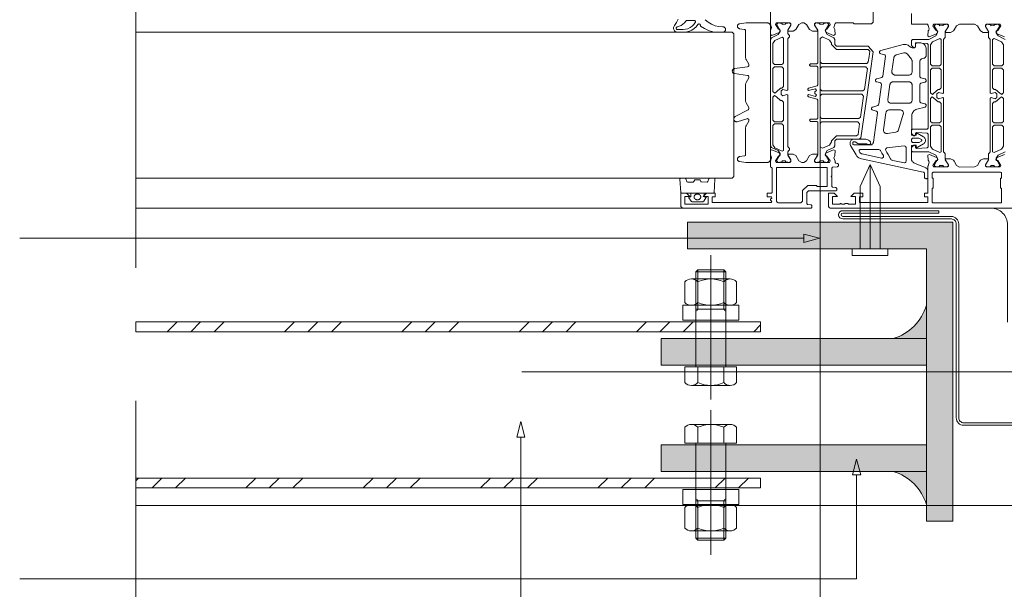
# Paper-space layout 'AD-03 DETAL MONTAŻU OKNA' of a CAD drawing. Header units: millimetres. Extents: x 0 to 420, y 0 to 297.
# Tile 37 of 40: x 339 to 369, y 215 to 232. Entities that reach past the tile are written whole.
import ezdxf
from ezdxf.xclip import XClip

# ---------------------------------------------------------------- set-up
doc = ezdxf.new("R2010")
doc.units = ezdxf.units.MM
doc.header["$MEASUREMENT"] = 0
doc.header["$XCLIPFRAME"] = 0
doc.linetypes.add('DASHED', pattern=[2000, 1000, -1000])
doc.linetypes.add('przerywama detal', pattern=[120, 80, -40])
for name, color, linetype, lineweight, true_color in [('0_Nr_pióra__10', 7, 'Continuous', 13, 0x4b4b4b), ('A_balustrada_Nr_pióra__10', 7, 'Continuous', 13, 0x4b4b4b), ('A_linie_Nr_pióra__10', 7, 'Continuous', 13, 0x4b4b4b), ('A_opisy_Nr_pióra__170', 7, 'Continuous', 5, 0x1c1c1c), ('A_opisy_Nr_pióra__7', 7, 'Continuous', 18, 0x171717), ('A_sciany_Nr_pióra__7', 7, 'Continuous', 18, 0x171717), ('A_stolarka_Nr_pióra__10', 7, 'Continuous', 13, 0x4b4b4b), ('A_stolarka_Nr_pióra__9', 7, 'Continuous', 13, 0xadadad)]:
    doc.layers.add(name, color=color, linetype=linetype, lineweight=lineweight, true_color=true_color)
doc.layers.add('A_balustrada', color=7, linetype='Continuous')
doc.layers.add('A_podrys', color=7, linetype='Continuous')
doc.layers.add('A_sciany_Nr_pióra__1', color=7, linetype='Continuous', lineweight=20)
doc.layers.add('A_stolarka_Nr_pióra__3', color=252, linetype='Continuous', lineweight=13)
doc.linetypes.add('IZOLACJA-0_5', pattern='A,0,[1,AD-03 DETAL MONTAŻU OKNA1.Shx,S=2.380952,R=0,X=0,Y=3.53016e-16],-300,0', length=300)
pattern_1 = [(45, (-23022.0506, -12905.2135), (-1.76776695, 1.76776695), []), (45, (-23022.4042, -12904.86), (-1.76776695, 1.76776695), []), (45, (-23022.7577, -12904.5064), (-1.76776695, 1.76776695), [])]

# ---------------------------------------------------------------- blocks, each defined once
blk = doc.blocks.new('Rysunek_2_2', base_point=(-23022.051, -12905.214))
at = {"linetype": 'Continuous', "lineweight": 0, "true_color": 0x252525}
for points in [[(365.54, 222.8), (366.54, 222.8), (366.54, 223.8, -0.250492)], [(365.54, 218.8, -0.250492), (366.54, 217.8), (366.54, 218.8)]]:
    blk.add_hatch(color=250, dxfattribs=at).paths.add_polyline_path(points)
at = {"layer": 'A_balustrada', "linetype": 'Continuous', "lineweight": 0, "true_color": 0x121212}
for points in [[(367.34, 226.3), (359.34, 226.3), (359.34, 225.5), (366.54, 225.5), (366.54, 217.3), (367.34, 217.3)], [(366.54, 222), (366.54, 222.8), (358.54, 222.8), (358.54, 222)], [(358.54, 218.8), (366.54, 218.8), (366.54, 219.6), (358.54, 219.6)]]:
    blk.add_hatch(color=250, dxfattribs=at).paths.add_polyline_path(points)
at = {"layer": 'A_balustrada', "linetype": 'Continuous', "lineweight": 0, "true_color": 0x4b4b4b}
h = blk.add_hatch(dxfattribs=at)
h.set_pattern_fill('aluminum_0002', color=251, style=0, pattern_type=2)
h.set_pattern_definition(pattern_1)
h.paths.add_polyline_path([(361.54, 223.3), (342.708, 223.3), (342.708, 223), (361.54, 223)])
h = blk.add_hatch(dxfattribs=at)
h.set_pattern_fill('aluminum_0002', color=251, style=0, pattern_type=2)
h.set_pattern_definition(pattern_1)
h.paths.add_polyline_path([(361.54, 218.6), (342.708, 218.6), (342.708, 218.3), (361.54, 218.3)])
at = {"layer": '0_Nr_pióra__10', "color": 251, "linetype": 'Continuous', "lineweight": 13, "ltscale": 0.1, "true_color": 0x4b4b4b, "flags": 128}
for points in [[(364.015, 226.475), (367.29, 226.475, -0.414214), (367.515, 226.25), (367.515, 220.412, 0.414214), (367.665, 220.262), (374.315, 220.262, 1), (374.315, 220.362), (372.415, 220.362), (372.415, 220.437), (374.315, 220.437, -1), (374.315, 220.187), (367.665, 220.187, -0.414214), (367.44, 220.412), (367.44, 226.25, 0.414214), (367.29, 226.4), (364.015, 226.4, -1), (364.015, 226.65), (366.915, 226.65), (366.915, 226.575), (364.015, 226.575, 1)], [(365.54, 222.8), (366.54, 222.8), (366.54, 223.8, -0.250492)], [(365.54, 218.8), (366.54, 218.8), (366.54, 217.8, 0.250492)]]:
    blk.add_lwpolyline(points, format="xyb", close=True, dxfattribs=at)
at = {"layer": 'A_balustrada_Nr_pióra__10', "color": 251, "linetype": 'DASHED', "lineweight": 13, "ltscale": 0.1, "true_color": 0x4b4b4b}
for p, q in [((363.34, 231.3), (363.34, 212.3)), ((354.34, 221.8), (372.34, 221.8))]:
    blk.add_line(p, q, dxfattribs=at)
at = {"layer": 'A_balustrada_Nr_pióra__10', "color": 251, "linetype": 'Continuous', "lineweight": 13, "ltscale": 0.1, "true_color": 0x4b4b4b}
for p, q in [((367.34, 226.3), (359.34, 226.3)), ((359.34, 226.3), (359.34, 225.5)), ((367.34, 217.3), (367.34, 226.3)), ((359.34, 225.5), (366.54, 225.5)), ((360.04, 220.96), (360.04, 225.311)), ((366.54, 225.5), (366.54, 217.3)), ((359.646, 224.869), (359.59, 224.812)), ((359.59, 221.95), (359.59, 224.812)), ((359.59, 224.812), (360.49, 224.812)), ((359.646, 223.687), (359.646, 224.869)), ((359.646, 224.869), (360.434, 224.869)), ((360.49, 224.812), (360.434, 224.869)), ((360.434, 224.869), (360.434, 223.687)), ((360.49, 224.812), (360.49, 221.95)), ((359.26, 223.884), (359.26, 224.509)), ((360.624, 224.593), (359.455, 224.593)), ((359.65, 223.884), (359.65, 224.509)), ((360.43, 223.884), (360.43, 224.509)), ((360.819, 223.884), (360.819, 224.509)), ((359.196, 223.35), (359.196, 223.8)), ((359.196, 223.8), (360.884, 223.8)), ((360.624, 223.8), (359.455, 223.8)), ((360.884, 223.8), (360.884, 223.35)), ((359.59, 223.687), (360.49, 223.687)), ((360.884, 223.35), (359.196, 223.35)), ((359.26, 221.472), (359.26, 221.95)), ((359.26, 221.95), (360.819, 221.95)), ((360.49, 221.95), (359.59, 221.95)), ((359.65, 221.472), (359.65, 221.95)), ((360.43, 221.472), (360.43, 221.95)), ((360.819, 221.95), (360.819, 221.472)), ((360.624, 221.387), (359.455, 221.387)), ((360.04, 220.64), (360.04, 216.289)), ((360.624, 220.212), (359.455, 220.212)), ((359.26, 220.128), (359.26, 219.65)), ((359.65, 220.128), (359.65, 219.65)), ((360.43, 220.128), (360.43, 219.65)), ((360.819, 219.65), (360.819, 220.128)), ((359.26, 219.65), (360.819, 219.65)), ((360.49, 219.65), (359.59, 219.65)), ((359.59, 219.65), (359.59, 216.787)), ((360.49, 216.787), (360.49, 219.65)), ((359.196, 218.25), (359.196, 217.8)), ((360.884, 218.25), (359.196, 218.25)), ((360.884, 217.8), (360.884, 218.25)), ((359.59, 217.912), (360.49, 217.912)), ((359.646, 217.912), (359.646, 216.731)), ((360.434, 216.731), (360.434, 217.912)), ((359.196, 217.8), (360.884, 217.8)), ((359.26, 217.716), (359.26, 217.091)), ((360.624, 217.8), (359.455, 217.8)), ((359.65, 217.716), (359.65, 217.091)), ((360.43, 217.716), (360.43, 217.091)), ((360.819, 217.716), (360.819, 217.091)), ((366.54, 217.3), (367.34, 217.3)), ((360.624, 217.007), (359.455, 217.007)), ((359.646, 216.731), (359.59, 216.787)), ((359.59, 216.787), (360.49, 216.787)), ((359.646, 216.731), (360.434, 216.731)), ((360.49, 216.787), (360.434, 216.731))]:
    blk.add_line(p, q, dxfattribs=at)
at = {"layer": 'A_balustrada_Nr_pióra__10', "color": 251, "linetype": 'Continuous', "lineweight": 13, "ltscale": 0.1, "true_color": 0x4b4b4b, "flags": 128}
for points in [[(361.54, 223.3), (342.708, 223.3), (342.708, 223), (361.54, 223)], [(366.54, 222), (358.54, 222), (358.54, 222.8), (366.54, 222.8)], [(358.54, 218.8), (358.54, 219.6), (366.54, 219.6), (366.54, 218.8)], [(361.54, 218.6), (342.708, 218.6), (342.708, 218.3), (361.54, 218.3)]]:
    blk.add_lwpolyline(points, close=True, dxfattribs=at)
at = {"layer": 'A_balustrada_Nr_pióra__10', "color": 251, "linetype": 'Continuous', "lineweight": 13, "ltscale": 0.1, "true_color": 0x4b4b4b}
for centre, radius, start, end in [((359.455, 224.326), 0.267, 43.1736, 136.8264), ((360.04, 223.651), 0.942, 65.5673, 114.4327), ((360.624, 224.326), 0.267, 43.1736, 136.8264), ((359.455, 224.067), 0.267, 223.1736, 316.8264), ((360.04, 224.742), 0.942, 245.5673, 294.4327), ((360.624, 224.067), 0.267, 223.1736, 316.8264), ((359.59, 223.687), 0.0563, 270, 0), ((360.49, 223.687), 0.0563, 180, 270), ((359.455, 221.655), 0.267, 223.1736, 316.8264), ((360.04, 222.33), 0.942, 245.5673, 294.4327), ((360.624, 221.655), 0.267, 223.1736, 316.8264), ((359.455, 219.945), 0.267, 43.1736, 136.8264), ((360.04, 219.27), 0.942, 65.5673, 114.4327), ((360.624, 219.945), 0.267, 43.1736, 136.8264), ((359.59, 217.912), 0.0563, 0, 90), ((360.49, 217.912), 0.0563, 90, 180), ((359.455, 217.533), 0.267, 43.1736, 136.8264), ((360.04, 216.858), 0.942, 65.5673, 114.4327), ((360.624, 217.533), 0.267, 43.1736, 136.8264), ((359.455, 217.274), 0.267, 223.1736, 316.8264), ((360.04, 217.949), 0.942, 245.5673, 294.4327), ((360.624, 217.274), 0.267, 223.1736, 316.8264)]:
    blk.add_arc(centre, radius, start, end, dxfattribs=at)
at = {"layer": 'A_linie_Nr_pióra__10', "color": 251, "linetype": 'przerywama detal', "lineweight": 13, "ltscale": 0.1, "true_color": 0x4b4b4b}
blk.add_line((342.708, 200.925), (342.708, 270.925), dxfattribs=at)
at = {"layer": 'A_opisy_Nr_pióra__170', "color": 250, "linetype": 'Continuous', "lineweight": 5, "ltscale": 0.1, "true_color": 0x1c1c1c}
for p, q in [((344.336, 225.818), (339.208, 225.818)), ((362.846, 225.818), (344.336, 225.818)), ((354.314, 219.833), (354.314, 208.344)), ((364.436, 218.699), (364.436, 215.564)), ((364.436, 215.564), (339.208, 215.564))]:
    blk.add_line(p, q, dxfattribs=at)
at = {"layer": 'A_opisy_Nr_pióra__7', "color": 250, "linetype": 'Continuous', "lineweight": 18, "ltscale": 0.1, "true_color": 0x171717}
for p, q in [((362.846, 225.693), (362.846, 225.943)), ((363.312, 225.818), (362.846, 225.943)), ((363.312, 225.818), (362.846, 225.693)), ((354.314, 220.3), (354.189, 219.833)), ((354.314, 220.3), (354.439, 219.833)), ((354.439, 219.833), (354.189, 219.833)), ((364.436, 219.165), (364.311, 218.699)), ((364.436, 219.165), (364.561, 218.699)), ((364.561, 218.699), (364.311, 218.699))]:
    blk.add_line(p, q, dxfattribs=at)
at = {"layer": 'A_sciany_Nr_pióra__1', "color": 7, "linetype": 'Continuous', "lineweight": 20, "ltscale": 0.1}
blk.add_line((367.44, 220.437), (367.44, 222.437), dxfattribs=at)
at = {"layer": 'A_sciany_Nr_pióra__7', "color": 250, "linetype": 'IZOLACJA-0_5', "lineweight": 18, "ltscale": 0.1, "true_color": 0x171717, "flags": 128}
blk.add_lwpolyline([(368.982, 223.296), (368.982, 226.225, 0.414214), (368.482, 226.725), (364.68, 226.725)], format="xyb", dxfattribs=at)
at = {"layer": 'A_stolarka_Nr_pióra__10', "color": 251, "linetype": 'Continuous', "lineweight": 13, "ltscale": 0.1, "true_color": 0x4b4b4b}
for p, q in [((364.84, 228.045), (364.54, 227.378)), ((364.84, 228.045), (365.14, 227.378)), ((364.84, 225.496), (364.84, 228.045)), ((364.54, 225.496), (364.54, 227.378)), ((365.14, 225.496), (365.14, 227.378)), ((364.304, 225.496), (365.377, 225.496)), ((364.304, 225.496), (364.304, 225.296)), ((364.304, 225.296), (365.377, 225.296)), ((365.377, 225.496), (365.377, 225.296))]:
    blk.add_line(p, q, dxfattribs=at)
at = {"layer": 'A_stolarka_Nr_pióra__3', "color": 252, "linetype": 'Continuous', "lineweight": 13, "ltscale": 0.1}
for p, q in [((360.685, 232.025), (342.708, 232.025)), ((360.685, 232.025), (360.735, 231.975)), ((360.735, 231.975), (360.735, 227.675)), ((366.062, 229.896), (366.059, 229.898)), ((360.735, 227.675), (360.685, 227.625)), ((360.685, 227.625), (342.708, 227.625)), ((359.377, 227.052), (359.376, 227.047)), ((359.376, 227.047), (359.377, 227.043)), ((359.378, 227.056), (359.377, 227.052)), ((359.377, 227.043), (359.379, 227.04)), ((359.381, 227.059), (359.378, 227.056)), ((359.379, 227.04), (359.447, 226.937)), ((359.384, 227.062), (359.381, 227.059)), ((359.389, 227.064), (359.384, 227.062)), ((359.393, 227.065), (359.389, 227.064)), ((359.436, 227.071), (359.393, 227.065)), ((359.436, 227.175), (359.436, 227.071)), ((359.536, 227.065), (359.537, 227.069)), ((359.536, 227.061), (359.536, 227.065)), ((359.537, 227.056), (359.536, 227.061)), ((359.537, 227.074), (359.538, 227.078)), ((359.537, 227.069), (359.537, 227.074)), ((359.537, 227.052), (359.537, 227.056)), ((359.538, 227.048), (359.537, 227.052)), ((359.538, 227.078), (359.539, 227.082)), ((359.539, 227.044), (359.538, 227.048)), ((359.539, 227.082), (359.54, 227.086)), ((359.54, 227.039), (359.539, 227.044)), ((359.54, 227.086), (359.542, 227.09)), ((359.542, 227.035), (359.54, 227.039)), ((359.542, 227.09), (359.543, 227.094)), ((359.543, 227.094), (359.545, 227.098)), ((359.545, 227.098), (359.547, 227.102)), ((359.547, 227.102), (359.55, 227.106)), ((359.55, 227.106), (359.552, 227.11)), ((359.552, 227.11), (359.555, 227.113)), ((359.555, 227.113), (359.558, 227.117)), ((359.558, 227.117), (359.561, 227.12)), ((359.561, 227.12), (359.565, 227.123)), ((359.565, 227.123), (359.568, 227.126)), ((359.568, 227.126), (359.572, 227.129)), ((359.572, 227.129), (359.576, 227.132)), ((359.576, 227.132), (359.58, 227.134)), ((359.58, 227.134), (359.584, 227.137)), ((359.584, 227.137), (359.589, 227.139)), ((359.589, 227.139), (359.593, 227.141)), ((359.593, 227.141), (359.598, 227.143)), ((359.598, 227.143), (359.602, 227.144)), ((359.602, 227.144), (359.607, 227.145)), ((359.607, 227.145), (359.612, 227.147)), ((359.612, 227.147), (359.617, 227.148)), ((359.617, 227.148), (359.622, 227.148)), ((359.622, 227.148), (359.626, 227.149)), ((359.626, 227.149), (359.631, 227.149)), ((359.631, 227.149), (359.636, 227.149)), ((359.636, 227.149), (359.641, 227.149)), ((359.641, 227.149), (359.646, 227.149)), ((359.646, 227.149), (359.651, 227.148)), ((359.651, 227.148), (359.656, 227.148)), ((359.656, 227.148), (359.661, 227.147)), ((359.661, 227.147), (359.666, 227.145)), ((359.666, 227.145), (359.671, 227.144)), ((359.671, 227.144), (359.675, 227.143)), ((359.675, 227.143), (359.68, 227.141)), ((359.68, 227.141), (359.684, 227.139)), ((359.684, 227.139), (359.689, 227.137)), ((359.689, 227.137), (359.693, 227.134)), ((359.693, 227.134), (359.697, 227.132)), ((359.697, 227.132), (359.701, 227.129)), ((359.701, 227.129), (359.704, 227.126)), ((359.704, 227.126), (359.708, 227.123)), ((359.708, 227.123), (359.711, 227.12)), ((359.711, 227.12), (359.715, 227.117)), ((359.715, 227.117), (359.718, 227.113)), ((359.718, 227.113), (359.72, 227.11)), ((359.72, 227.11), (359.723, 227.106)), ((359.723, 227.106), (359.725, 227.102)), ((359.725, 227.102), (359.728, 227.098)), ((359.728, 227.098), (359.73, 227.094)), ((359.73, 227.094), (359.731, 227.09)), ((359.731, 227.09), (359.733, 227.086)), ((359.733, 227.039), (359.731, 227.035)), ((359.733, 227.086), (359.734, 227.082)), ((359.734, 227.044), (359.733, 227.039)), ((359.734, 227.082), (359.735, 227.078)), ((359.735, 227.048), (359.734, 227.044)), ((359.735, 227.078), (359.736, 227.074)), ((359.736, 227.052), (359.735, 227.048)), ((359.736, 227.074), (359.736, 227.069)), ((359.736, 227.069), (359.736, 227.065)), ((359.736, 227.065), (359.736, 227.061)), ((359.736, 227.061), (359.736, 227.056)), ((359.736, 227.056), (359.736, 227.052)), ((359.826, 226.937), (359.894, 227.04)), ((359.836, 227.071), (359.836, 227.175)), ((359.88, 227.065), (359.836, 227.071)), ((359.884, 227.064), (359.88, 227.065)), ((359.888, 227.062), (359.884, 227.064)), ((359.892, 227.059), (359.888, 227.062)), ((359.895, 227.056), (359.892, 227.059)), ((359.894, 227.04), (359.896, 227.043)), ((359.896, 227.052), (359.895, 227.056)), ((359.896, 227.047), (359.896, 227.052)), ((359.896, 227.043), (359.896, 227.047)), ((359.447, 226.937), (359.45, 226.934)), ((359.45, 226.934), (359.453, 226.93)), ((359.453, 226.93), (359.457, 226.927)), ((359.457, 226.927), (359.461, 226.924)), ((359.461, 226.924), (359.466, 226.922)), ((359.466, 226.922), (359.47, 226.92)), ((359.47, 226.92), (359.475, 226.918)), ((359.475, 226.918), (359.491, 226.916)), ((359.491, 226.916), (359.782, 226.916)), ((359.543, 227.031), (359.542, 227.035)), ((359.545, 227.027), (359.543, 227.031)), ((359.547, 227.023), (359.545, 227.027)), ((359.55, 227.02), (359.547, 227.023)), ((359.552, 227.016), (359.55, 227.02)), ((359.555, 227.012), (359.552, 227.016)), ((359.558, 227.009), (359.555, 227.012)), ((359.561, 227.006), (359.558, 227.009)), ((359.565, 227.002), (359.561, 227.006)), ((359.568, 226.999), (359.565, 227.002)), ((359.572, 226.997), (359.568, 226.999)), ((359.576, 226.994), (359.572, 226.997)), ((359.58, 226.991), (359.576, 226.994)), ((359.593, 226.985), (359.58, 226.991)), ((359.598, 226.983), (359.593, 226.985)), ((359.602, 226.982), (359.598, 226.983)), ((359.607, 226.98), (359.602, 226.982)), ((359.612, 226.979), (359.607, 226.98)), ((359.617, 226.978), (359.612, 226.979)), ((359.622, 226.977), (359.617, 226.978)), ((359.626, 226.977), (359.622, 226.977)), ((359.631, 226.976), (359.626, 226.977)), ((359.636, 226.976), (359.631, 226.976)), ((359.641, 226.976), (359.636, 226.976)), ((359.646, 226.977), (359.641, 226.976)), ((359.651, 226.977), (359.646, 226.977)), ((359.656, 226.978), (359.651, 226.977)), ((359.661, 226.979), (359.656, 226.978)), ((359.666, 226.98), (359.661, 226.979)), ((359.671, 226.982), (359.666, 226.98)), ((359.675, 226.983), (359.671, 226.982)), ((359.689, 226.989), (359.675, 226.983)), ((359.693, 226.991), (359.689, 226.989)), ((359.697, 226.994), (359.693, 226.991)), ((359.701, 226.997), (359.697, 226.994)), ((359.704, 226.999), (359.701, 226.997)), ((359.708, 227.002), (359.704, 226.999)), ((359.711, 227.006), (359.708, 227.002)), ((359.715, 227.009), (359.711, 227.006)), ((359.718, 227.012), (359.715, 227.009)), ((359.72, 227.016), (359.718, 227.012)), ((359.723, 227.02), (359.72, 227.016)), ((359.725, 227.023), (359.723, 227.02)), ((359.728, 227.027), (359.725, 227.023)), ((359.73, 227.031), (359.728, 227.027)), ((359.731, 227.035), (359.73, 227.031)), ((359.782, 226.916), (359.788, 226.916)), ((359.788, 226.916), (359.793, 226.917)), ((359.793, 226.917), (359.798, 226.918)), ((359.798, 226.918), (359.803, 226.92)), ((359.803, 226.92), (359.807, 226.922)), ((359.807, 226.922), (359.812, 226.924)), ((359.812, 226.924), (359.816, 226.927)), ((359.816, 226.927), (359.819, 226.93)), ((359.819, 226.93), (359.823, 226.934)), ((359.823, 226.934), (359.826, 226.937)), ((359.235, 226.725), (342.708, 226.725))]:
    blk.add_line(p, q, dxfattribs=at)
at = {"layer": 'A_stolarka_Nr_pióra__3', "color": 252, "linetype": 'Continuous', "lineweight": 13, "ltscale": 0.1, "flags": 128}
for points in [[(361.835, 233.135), (361.835, 232.283), (361.838, 232.267), (361.871, 232.163), (361.857, 232.128), (361.842, 232.103), (361.837, 231.953), (361.878, 231.924), (362.097, 232.017), (362.112, 232.031), (362.135, 232.077), (362.116, 232.106), (362.099, 232.105), (362.081, 232.114), (361.987, 232.259), (362.008, 232.305), (362.425, 232.305), (362.455, 232.275), (362.455, 232.253), (362.451, 232.237), (362.358, 232.085), (362.375, 232.055), (362.518, 232.055), (362.603, 232.103), (362.697, 232.257), (362.782, 232.305), (362.839, 232.305), (362.924, 232.257), (363.018, 232.103), (363.103, 232.055), (363.246, 232.055), (363.263, 232.085), (363.17, 232.237), (363.166, 232.253), (363.166, 232.275), (363.196, 232.305), (363.613, 232.305), (363.634, 232.259), (363.54, 232.114), (363.522, 232.105), (363.505, 232.106), (363.486, 232.077), (363.509, 232.031), (363.524, 232.017), (363.743, 231.924), (363.784, 231.953), (363.779, 232.103), (363.764, 232.128), (363.75, 232.163), (363.783, 232.267), (363.786, 232.281), (363.811, 232.305), (364.335, 232.305), (364.365, 232.275), (364.885, 232.275), (364.935, 232.325), (364.935, 232.675)], [(366.085, 232.586), (366.085, 232.265), (366.585, 232.265), (366.585, 232.238), (366.587, 232.227), (366.621, 232.123), (366.607, 232.087), (366.591, 232.062), (366.586, 231.912), (366.588, 231.902), (366.625, 231.883), (366.847, 231.976), (366.862, 231.99), (366.885, 232.036), (366.866, 232.065), (366.849, 232.064), (366.831, 232.073), (366.737, 232.218), (366.759, 232.265), (367.175, 232.265), (367.205, 232.235), (367.205, 232.213), (367.201, 232.197), (367.108, 232.045), (367.105, 232.035), (367.125, 232.015), (367.268, 232.016), (367.353, 232.064), (367.371, 232.094), (367.447, 232.218), (367.532, 232.266), (367.989, 232.265), (368.074, 232.218), (368.15, 232.094), (368.168, 232.063), (368.253, 232.015), (368.396, 232.015), (368.416, 232.035), (368.413, 232.045), (368.32, 232.197), (368.316, 232.213), (368.316, 232.235), (368.346, 232.265), (368.762, 232.265), (368.784, 232.218), (368.69, 232.073), (368.672, 232.064), (368.655, 232.065), (368.636, 232.036), (368.659, 231.99), (368.674, 231.976), (368.893, 231.883)], [(359.87, 232.401), (359.959, 232.323), (360.06, 232.261), (360.169, 232.216), (360.285, 232.191), (360.403, 232.185), (360.416, 232.184), (360.429, 232.181), (360.442, 232.176), (360.453, 232.169), (360.463, 232.161), (360.472, 232.15), (360.478, 232.139), (360.483, 232.126), (360.485, 232.113), (360.486, 232.1), (360.484, 232.087), (360.479, 232.074), (360.473, 232.062), (360.465, 232.051), (360.455, 232.042), (360.444, 232.035), (360.432, 232.029), (360.419, 232.026), (360.406, 232.025), (360.243, 232.025), (360.105, 232.037), (359.972, 232.072), (359.846, 232.131), (359.732, 232.209), (359.726, 232.219), (359.725, 232.235), (359.723, 232.248), (359.716, 232.26), (359.706, 232.269), (359.693, 232.274), (359.679, 232.274), (359.666, 232.27), (359.656, 232.262), (359.651, 232.256), (359.601, 232.19), (359.54, 232.133), (359.47, 232.087), (359.394, 232.053), (359.313, 232.032), (359.23, 232.025), (359.035, 232.025), (359.014, 232.027), (358.994, 232.032), (358.975, 232.041), (358.958, 232.053), (358.943, 232.068), (358.931, 232.085), (358.922, 232.103), (358.917, 232.124), (358.915, 232.144), (358.917, 232.165), (358.922, 232.185), (358.931, 232.204), (358.942, 232.221), (359.007, 232.313), (359.058, 232.414)], [(368.911, 231.808), (368.701, 231.91), (368.645, 232), (368.645, 232.027), (368.649, 232.042), (368.737, 232.195), (368.74, 232.205), (368.74, 232.225), (368.7, 232.265), (368.65, 232.265), (368.64, 232.255), (368.603, 232.255), (368.583, 232.235), (368.583, 232.224), (368.476, 232.215), (368.478, 232.235), (368.458, 232.255), (368.42, 232.255), (368.41, 232.265), (368.36, 232.265), (368.32, 232.225), (368.32, 232.205), (368.323, 232.195), (368.411, 232.042), (368.415, 232.027), (368.415, 231.865), (368.437, 231.836), (368.465, 231.806), (368.465, 230.195), (368.49, 230.176), (368.615, 230.209), (368.665, 230.17), (368.665, 230.06), (368.615, 230.021), (368.49, 230.054), (368.478, 230.045), (368.465, 230.035), (368.465, 228.425), (368.443, 228.396), (368.415, 228.365), (368.415, 228.203), (368.411, 228.188), (368.323, 228.035), (368.32, 228.025), (368.32, 228.005), (368.36, 227.965), (368.41, 227.965), (368.42, 227.975), (368.458, 227.975), (368.478, 227.995), (368.478, 228.006), (368.585, 228.015), (368.583, 227.995), (368.603, 227.975), (368.64, 227.975), (368.65, 227.965), (368.7, 227.965), (368.74, 228.005), (368.74, 228.025), (368.737, 228.035), (368.649, 228.188), (368.645, 228.203), (368.645, 228.23), (368.701, 228.32), (368.911, 228.422)], [(368.893, 228.346), (368.674, 228.253), (368.659, 228.239), (368.636, 228.193), (368.654, 228.164), (368.672, 228.165), (368.69, 228.156), (368.784, 228.011), (368.762, 227.965), (368.346, 227.965), (368.316, 227.995), (368.316, 228.017), (368.32, 228.033), (368.413, 228.185), (368.396, 228.215), (368.256, 228.215), (368.168, 228.167), (368.149, 228.136), (368.074, 228.012), (367.988, 227.965), (367.532, 227.964), (367.447, 228.012), (367.371, 228.136), (367.353, 228.166), (367.268, 228.214), (367.125, 228.215), (367.108, 228.184), (367.201, 228.033), (367.205, 228.017), (367.205, 227.995), (367.175, 227.965), (366.758, 227.965), (366.737, 228.011), (366.831, 228.156), (366.849, 228.165), (366.866, 228.164), (366.885, 228.193), (366.862, 228.239), (366.847, 228.253), (366.628, 228.346), (366.586, 228.317), (366.592, 228.167), (366.607, 228.142), (366.621, 228.106), (366.587, 228.003), (366.585, 227.987), (366.586, 227.175), (366.486, 227.175), (366.486, 227.065), (366.586, 227.065), (366.586, 226.895), (364.526, 226.895), (364.526, 227.065), (364.626, 227.065), (364.626, 227.175), (364.356, 227.175), (364.256, 227.075), (364.406, 227.075), (364.406, 226.845), (364.181, 226.845), (364.181, 226.857), (364.169, 226.87), (364.094, 226.87), (364.081, 226.857), (364.081, 226.845), (363.981, 226.845), (363.966, 226.865), (363.946, 226.865), (363.931, 226.845), (363.706, 226.845), (363.706, 227.075), (363.856, 227.075), (363.756, 227.175), (363.586, 227.175), (363.586, 226.775), (363.611, 226.75), (363.636, 226.725), (369.435, 226.725)]]:
    blk.add_lwpolyline(points, dxfattribs=at)
for points in [[(359.122, 232.105), (359.209, 232.105), (359.282, 232.111), (359.352, 232.13), (359.419, 232.161), (359.479, 232.203), (359.53, 232.255), (359.572, 232.315), (359.577, 232.327), (359.578, 232.34), (359.574, 232.352), (359.567, 232.363), (359.556, 232.37), (359.544, 232.374), (359.324, 232.375), (359.309, 232.372), (359.294, 232.365), (359.283, 232.353), (359.244, 232.304), (359.198, 232.261), (359.145, 232.227), (359.088, 232.201), (359.027, 232.184), (359.014, 232.179), (359.004, 232.17), (358.997, 232.158), (358.995, 232.145), (358.997, 232.131), (359.004, 232.119), (359.015, 232.11), (359.028, 232.106)], [(361.84, 228.203), (361.84, 232.203), (361.839, 232.219), (361.836, 232.234), (361.83, 232.248), (361.821, 232.262), (361.811, 232.274), (361.799, 232.284), (361.786, 232.292), (361.771, 232.298), (361.756, 232.302), (361.74, 232.303), (361.104, 232.303), (360.906, 232.277), (360.893, 232.275), (360.881, 232.27), (360.871, 232.263), (360.861, 232.255), (360.853, 232.245), (360.847, 232.234), (360.843, 232.222), (360.841, 232.209), (360.841, 232.197), (360.843, 232.184), (360.847, 232.172), (360.853, 232.161), (360.861, 232.151), (360.871, 232.143), (360.881, 232.136), (360.893, 232.131), (360.906, 232.129), (361.047, 232.11), (361.062, 232.105), (361.075, 232.096), (361.085, 232.083), (361.09, 232.068), (361.09, 231.248), (361.092, 231.231), (361.096, 231.214), (361.104, 231.198), (361.184, 231.06), (361.189, 231.045), (361.19, 231.028), (361.185, 231.013), (361.176, 231), (361.163, 230.99), (361.147, 230.985), (360.752, 230.927), (360.74, 230.925), (360.728, 230.92), (360.717, 230.913), (360.708, 230.905), (360.7, 230.895), (360.693, 230.884), (360.689, 230.872), (360.687, 230.859), (360.687, 230.847), (360.689, 230.834), (360.693, 230.822), (360.7, 230.811), (360.708, 230.801), (360.717, 230.793), (360.728, 230.786), (360.74, 230.781), (360.752, 230.779), (361.147, 230.72), (361.163, 230.716), (361.176, 230.706), (361.185, 230.693), (361.19, 230.677), (361.189, 230.661), (361.184, 230.646), (361.104, 230.508), (361.096, 230.492), (361.092, 230.475), (361.09, 230.458), (361.09, 229.948), (361.092, 229.931), (361.096, 229.914), (361.104, 229.898), (361.184, 229.76), (361.189, 229.745), (361.19, 229.729), (361.186, 229.714), (361.177, 229.701), (361.164, 229.691), (360.772, 229.481), (360.761, 229.472), (360.751, 229.461), (360.744, 229.449), (360.738, 229.436), (360.735, 229.422), (360.735, 229.407), (360.737, 229.393), (360.741, 229.38), (360.748, 229.367), (360.756, 229.356), (360.767, 229.346), (360.779, 229.338), (360.792, 229.332), (360.806, 229.329), (360.82, 229.328), (360.834, 229.33), (361.126, 229.419), (361.143, 229.421), (361.159, 229.417), (361.174, 229.408), (361.184, 229.395), (361.19, 229.379), (361.19, 229.362), (361.184, 229.346), (361.104, 229.208), (361.096, 229.192), (361.092, 229.175), (361.09, 229.158), (361.09, 228.345), (361.088, 228.33), (361.081, 228.316), (361.069, 228.305), (361.055, 228.298), (360.906, 228.277), (360.893, 228.275), (360.881, 228.27), (360.871, 228.263), (360.861, 228.255), (360.853, 228.245), (360.847, 228.234), (360.843, 228.222), (360.841, 228.209), (360.841, 228.197), (360.843, 228.184), (360.847, 228.172), (360.853, 228.161), (360.861, 228.151), (360.871, 228.143), (360.881, 228.136), (360.893, 228.131), (360.906, 228.129), (361.097, 228.103), (361.74, 228.103), (361.756, 228.104), (361.771, 228.108), (361.786, 228.114), (361.799, 228.122), (361.811, 228.132), (361.821, 228.144), (361.83, 228.158), (361.836, 228.172), (361.839, 228.187)], [(361.842, 231.809), (361.842, 230.205), (361.842, 229.403), (361.842, 228.601), (361.87, 228.556), (362.071, 228.457), (362.127, 228.368), (362.127, 228.344), (362.123, 228.329), (362.035, 228.176), (362.032, 228.166), (362.032, 228.145), (362.072, 228.105), (362.122, 228.105), (362.132, 228.115), (362.169, 228.115), (362.189, 228.135), (362.189, 228.146), (362.296, 228.155), (362.294, 228.135), (362.314, 228.115), (362.352, 228.115), (362.362, 228.105), (362.412, 228.105), (362.452, 228.145), (362.452, 228.166), (362.449, 228.176), (362.361, 228.329), (362.357, 228.344), (362.357, 228.426), (362.382, 228.455), (362.407, 228.485), (362.407, 228.525), (362.382, 228.554), (362.357, 228.584), (362.357, 230.125), (362.332, 230.144), (362.207, 230.111), (362.157, 230.15), (362.157, 230.26), (362.207, 230.299), (362.332, 230.266), (362.357, 230.285), (362.357, 231.826), (362.382, 231.855), (362.407, 231.885), (362.407, 231.925), (362.382, 231.954), (362.357, 231.984), (362.357, 232.066), (362.361, 232.081), (362.449, 232.234), (362.452, 232.244), (362.452, 232.265), (362.412, 232.305), (362.362, 232.305), (362.352, 232.295), (362.314, 232.295), (362.294, 232.275), (362.294, 232.264), (362.188, 232.255), (362.189, 232.275), (362.169, 232.295), (362.132, 232.295), (362.122, 232.305), (362.072, 232.305), (362.032, 232.265), (362.032, 232.244), (362.035, 232.234), (362.123, 232.081), (362.127, 232.066), (362.127, 232.042), (362.071, 231.952), (361.87, 231.854)], [(364.564, 228.848), (364.748, 230.141), (364.84, 230.787), (364.933, 231.434), (364.784, 231.605), (363.829, 231.605), (363.779, 231.655), (363.779, 231.809), (363.751, 231.854), (363.55, 231.952), (363.494, 232.042), (363.494, 232.066), (363.498, 232.081), (363.586, 232.234), (363.589, 232.244), (363.589, 232.265), (363.549, 232.305), (363.499, 232.305), (363.489, 232.295), (363.452, 232.295), (363.432, 232.275), (363.432, 232.264), (363.325, 232.255), (363.327, 232.275), (363.307, 232.295), (363.269, 232.295), (363.259, 232.305), (363.209, 232.305), (363.169, 232.265), (363.169, 232.244), (363.172, 232.234), (363.26, 232.081), (363.264, 232.066), (363.264, 231.1), (363.234, 231.07), (363.044, 231.07), (363.014, 231.04), (363.014, 231.03), (363.044, 231), (363.234, 231), (363.264, 230.97), (363.264, 230.435), (363.242, 230.406), (362.986, 230.337), (362.964, 230.308), (362.964, 230.285), (362.989, 230.266), (363.196, 230.321), (363.224, 230.269), (363.175, 230.228), (363.175, 230.182), (363.224, 230.141), (363.196, 230.089), (362.989, 230.144), (362.964, 230.125), (362.964, 230.102), (362.986, 230.073), (363.242, 230.004), (363.264, 229.975), (363.264, 229.44), (363.234, 229.41), (363.044, 229.41), (363.014, 229.38), (363.044, 229.34), (363.234, 229.34), (363.264, 229.31), (363.264, 228.344), (363.26, 228.329), (363.172, 228.176), (363.169, 228.166), (363.169, 228.145), (363.209, 228.105), (363.259, 228.105), (363.269, 228.115), (363.307, 228.115), (363.327, 228.135), (363.327, 228.146), (363.433, 228.155), (363.432, 228.135), (363.452, 228.115), (363.489, 228.115), (363.499, 228.105), (363.549, 228.105), (363.589, 228.145), (363.589, 228.166), (363.586, 228.176), (363.498, 228.329), (363.494, 228.344), (363.494, 228.368), (363.55, 228.457), (363.751, 228.556), (363.779, 228.601), (363.779, 228.755), (363.829, 228.805), (364.515, 228.805)], [(366.091, 231.775), (366.091, 231.7), (366.091, 231.625), (366.161, 231.555), (366.181, 231.555), (366.211, 231.585), (366.211, 231.675), (366.242, 231.705), (366.562, 231.687), (366.591, 231.657), (366.591, 230.396), (366.591, 229.135), (366.561, 229.105), (366.121, 229.105), (366.091, 229.075), (366.091, 228.975), (366.161, 228.905), (366.181, 228.905), (366.211, 228.935), (366.211, 228.975), (366.242, 229.005), (366.562, 228.987), (366.591, 228.957), (366.591, 228.573), (366.562, 228.543), (366.242, 228.525), (366.211, 228.555), (366.211, 228.595), (366.181, 228.625), (366.161, 228.625), (366.091, 228.555), (366.091, 228.455), (366.121, 228.425), (366.597, 228.425), (366.61, 228.422), (366.819, 228.32), (366.876, 228.23), (366.876, 228.203), (366.872, 228.188), (366.783, 228.035), (366.781, 228.025), (366.781, 228.005), (366.821, 227.965), (366.871, 227.965), (366.881, 227.975), (366.918, 227.975), (366.938, 227.995), (366.938, 228.006), (367.045, 228.015), (367.043, 227.995), (367.063, 227.975), (367.101, 227.975), (367.111, 227.965), (367.161, 227.965), (367.201, 228.005), (367.201, 228.025), (367.198, 228.035), (367.11, 228.188), (367.106, 228.203), (367.106, 228.365), (367.083, 228.394), (367.056, 228.424), (367.056, 230.035), (367.03, 230.054), (366.906, 230.021), (366.856, 230.06), (366.856, 230.17), (366.906, 230.209), (367.03, 230.176), (367.056, 230.195), (367.056, 231.806), (367.078, 231.835), (367.106, 231.865), (367.106, 232.027), (367.11, 232.042), (367.198, 232.195), (367.201, 232.205), (367.201, 232.225), (367.161, 232.265), (367.111, 232.265), (367.101, 232.255), (367.063, 232.255), (367.043, 232.235), (367.043, 232.224), (366.936, 232.215), (366.938, 232.235), (366.918, 232.255), (366.881, 232.255), (366.871, 232.265), (366.821, 232.265), (366.781, 232.225), (366.781, 232.205), (366.783, 232.195), (366.872, 232.042), (366.876, 232.027), (366.876, 232), (366.819, 231.91), (366.61, 231.808), (366.597, 231.805), (366.121, 231.805)], [(361.91, 231.39), (361.91, 231.679), (361.969, 231.77), (362.193, 231.872), (362.235, 231.845), (362.235, 231.1), (362.21, 231.075), (362.185, 231.05), (361.96, 231.05), (361.91, 231.1)], [(364.811, 231.288), (364.788, 231.128), (364.763, 231.106), (364.738, 231.085), (363.384, 231.085), (363.334, 231.135), (363.334, 231.836), (363.405, 231.881), (363.62, 231.783), (363.679, 231.692), (363.679, 231.655), (363.829, 231.505), (364.784, 231.505), (364.834, 231.448)], [(366.831, 231.781), (366.943, 231.832), (366.986, 231.805), (366.986, 231.06), (366.961, 231.035), (366.936, 231.01), (366.711, 231.01), (366.661, 231.06), (366.661, 231.639), (366.719, 231.73)], [(368.69, 231.781), (368.802, 231.73), (368.86, 231.639), (368.86, 231.06), (368.835, 231.035), (368.81, 231.01), (368.585, 231.01), (368.535, 231.06), (368.535, 231.805), (368.578, 231.832)], [(364.582, 228.209), (365.513, 228.011), (366.443, 227.813), (366.459, 227.807), (366.472, 227.796), (366.48, 227.781), (366.483, 227.764), (366.483, 227.659), (366.486, 227.643), (366.494, 227.629), (366.506, 227.618), (366.521, 227.611), (366.537, 227.61), (366.553, 227.614), (366.567, 227.623), (366.577, 227.636), (366.582, 227.651), (366.583, 227.84), (366.58, 227.861), (366.573, 227.881), (366.563, 227.899), (366.55, 227.916), (366.535, 227.93), (366.517, 227.942), (366.498, 227.95), (366.18, 228.079), (366.157, 228.091), (366.137, 228.106), (366.119, 228.124), (366.105, 228.145), (366.094, 228.168), (366.088, 228.193), (366.086, 228.218), (366.086, 228.598), (366.09, 228.61), (366.1, 228.617), (366.161, 228.618), (366.216, 228.618), (366.225, 228.613), (366.233, 228.57), (366.237, 228.56), (366.246, 228.554), (366.256, 228.553), (366.451, 228.664), (366.467, 228.675), (366.481, 228.688), (366.492, 228.704), (366.501, 228.721), (366.507, 228.739), (366.511, 228.758), (366.511, 228.778), (366.507, 228.797), (366.501, 228.815), (366.492, 228.832), (366.481, 228.848), (366.467, 228.861), (366.451, 228.872), (366.263, 228.98), (366.253, 228.983), (366.243, 228.98), (366.235, 228.973), (366.226, 228.926), (366.219, 228.919), (366.106, 228.918), (366.094, 228.922), (366.086, 228.933), (366.088, 229.077), (366.092, 229.09), (366.101, 229.108), (366.101, 229.51), (366.104, 229.542), (366.112, 229.574), (366.125, 229.604), (366.142, 229.631), (366.164, 229.656), (366.19, 229.676), (366.218, 229.692), (366.249, 229.703), (366.499, 229.77), (366.514, 229.777), (366.526, 229.788), (366.533, 229.802), (366.536, 229.818), (366.533, 229.834), (366.526, 229.849), (366.514, 229.86), (366.499, 229.866), (366.373, 229.9), (366.358, 229.907), (366.346, 229.918), (366.339, 229.932), (366.336, 229.948), (366.336, 230.438), (366.339, 230.454), (366.346, 230.468), (366.358, 230.479), (366.373, 230.486), (366.499, 230.52), (366.514, 230.527), (366.526, 230.538), (366.533, 230.552), (366.536, 230.568), (366.533, 230.584), (366.526, 230.599), (366.514, 230.61), (366.499, 230.616), (366.373, 230.65), (366.358, 230.657), (366.346, 230.668), (366.339, 230.682), (366.336, 230.698), (366.336, 231.131), (366.337, 231.147), (366.341, 231.163), (366.348, 231.178), (366.357, 231.192), (366.368, 231.204), (366.38, 231.214), (366.395, 231.222), (366.41, 231.228), (366.462, 231.242), (366.477, 231.247), (366.491, 231.255), (366.504, 231.265), (366.515, 231.277), (366.524, 231.291), (366.531, 231.306), (366.535, 231.322), (366.536, 231.338), (366.536, 231.508), (366.533, 231.539), (366.526, 231.57), (366.514, 231.599), (366.498, 231.626), (366.477, 231.65), (366.453, 231.67), (366.427, 231.686), (366.398, 231.698), (366.367, 231.706), (366.336, 231.708), (366.236, 231.708), (366.222, 231.705), (366.212, 231.696), (366.206, 231.683), (366.206, 231.588), (366.203, 231.574), (366.194, 231.564), (366.181, 231.558), (366.11, 231.558), (366.093, 231.56), (366.076, 231.564), (366.061, 231.571), (366.047, 231.58), (366.035, 231.591), (366.012, 231.613), (365.986, 231.631), (365.958, 231.645), (365.928, 231.654), (365.897, 231.658), (365.865, 231.657), (365.834, 231.651), (365.163, 231.471), (365.148, 231.465), (365.136, 231.454), (365.129, 231.439), (365.126, 231.423), (365.129, 231.407), (365.136, 231.393), (365.148, 231.382), (365.163, 231.375), (365.272, 231.346), (365.287, 231.339), (365.298, 231.328), (365.306, 231.314), (365.309, 231.298), (365.225, 230.702), (365.22, 230.686), (365.21, 230.673), (365.196, 230.663), (365.042, 230.621), (365.027, 230.615), (365.015, 230.604), (365.008, 230.589), (365.005, 230.573), (365.008, 230.557), (365.015, 230.543), (365.027, 230.532), (365.042, 230.525), (365.151, 230.496), (365.166, 230.489), (365.177, 230.478), (365.185, 230.464), (365.188, 230.448), (365.104, 229.852), (365.099, 229.836), (365.089, 229.823), (365.075, 229.813), (364.921, 229.771), (364.906, 229.765), (364.894, 229.754), (364.887, 229.739), (364.884, 229.723), (364.887, 229.707), (364.894, 229.693), (364.906, 229.682), (364.921, 229.675), (365.03, 229.646), (365.045, 229.639), (365.056, 229.628), (365.064, 229.614), (365.067, 229.598), (364.942, 228.715), (364.938, 228.698), (364.932, 228.683), (364.922, 228.668), (364.911, 228.656), (364.898, 228.645), (364.883, 228.637), (364.867, 228.632), (364.85, 228.629), (364.903, 228.636), (364.859, 228.63), (364.816, 228.628), (364.366, 228.628), (364.35, 228.631), (364.335, 228.638), (364.324, 228.651), (364.317, 228.666), (364.316, 228.682), (364.32, 228.698), (364.33, 228.712), (364.343, 228.722), (364.359, 228.727), (364.376, 228.726), (364.391, 228.72), (364.472, 228.673), (364.488, 228.667), (364.709, 228.666), (364.728, 228.665), (364.747, 228.661), (364.766, 228.655), (364.784, 228.646), (364.799, 228.64), (364.816, 228.64), (364.832, 228.645), (364.846, 228.656), (364.855, 228.67), (364.859, 228.686), (364.857, 228.703), (364.849, 228.718), (364.821, 228.748), (364.797, 228.768), (364.77, 228.785), (364.741, 228.797), (364.711, 228.804), (364.68, 228.806), (364.366, 228.806), (364.345, 228.805), (364.325, 228.8), (364.305, 228.792), (364.288, 228.781), (364.272, 228.768), (364.259, 228.751), (364.248, 228.733), (364.241, 228.714), (364.237, 228.693), (364.236, 228.673), (364.238, 228.652), (364.244, 228.632), (364.253, 228.613), (364.418, 228.328), (364.442, 228.294), (364.471, 228.264), (364.505, 228.24), (364.542, 228.221)], [(365.527, 231.051), (365.556, 231.255), (365.56, 231.271), (365.566, 231.287), (365.575, 231.301), (365.586, 231.313), (365.599, 231.324), (365.613, 231.332), (365.629, 231.338), (365.861, 231.4), (365.878, 231.403), (365.894, 231.403), (365.911, 231.4), (365.927, 231.395), (365.941, 231.387), (365.954, 231.377), (365.966, 231.365), (366.085, 231.212), (366.094, 231.199), (366.1, 231.183), (366.105, 231.167), (366.106, 231.151), (366.106, 230.833), (366.105, 230.817), (366.101, 230.802), (366.095, 230.788), (366.087, 230.774), (366.077, 230.762), (366.065, 230.752), (366.051, 230.744), (366.037, 230.738), (366.022, 230.734), (366.006, 230.733), (365.597, 230.733), (365.58, 230.735), (365.563, 230.739), (365.548, 230.746), (365.534, 230.756), (365.521, 230.768), (365.511, 230.781), (365.504, 230.797), (365.499, 230.813), (365.497, 230.83), (365.498, 230.847)], [(362.21, 230.955), (362.235, 230.93), (362.235, 230.39), (362.21, 230.365), (362.185, 230.34), (362.145, 230.34), (362.017, 230.232), (361.968, 230.19), (361.91, 230.24), (361.91, 230.93), (361.96, 230.98), (362.185, 230.98)], [(364.735, 230.956), (364.759, 230.928), (364.67, 230.298), (364.62, 230.255), (363.385, 230.255), (363.334, 230.305), (363.334, 230.935), (363.384, 230.985), (364.71, 230.985)], [(366.961, 230.915), (366.986, 230.89), (366.986, 230.35), (366.961, 230.325), (366.936, 230.3), (366.896, 230.3), (366.767, 230.192), (366.718, 230.15), (366.661, 230.2), (366.661, 230.89), (366.711, 230.94), (366.936, 230.94)], [(368.835, 230.915), (368.86, 230.89), (368.86, 230.2), (368.835, 230.175), (368.81, 230.15), (368.753, 230.192), (368.625, 230.3), (368.585, 230.3), (368.535, 230.35), (368.535, 230.89), (368.585, 230.94), (368.81, 230.94)], [(366.077, 230.504), (366.087, 230.492), (366.095, 230.479), (366.101, 230.464), (366.105, 230.449), (366.106, 230.433), (366.106, 229.983), (366.105, 229.967), (366.101, 229.952), (366.095, 229.938), (366.087, 229.924), (366.077, 229.912), (366.065, 229.902), (366.051, 229.894), (366.037, 229.888), (366.022, 229.884), (366.006, 229.883), (365.476, 229.883), (365.459, 229.885), (365.442, 229.889), (365.427, 229.896), (365.413, 229.906), (365.4, 229.918), (365.39, 229.931), (365.383, 229.947), (365.378, 229.963), (365.376, 229.98), (365.377, 229.997), (365.441, 230.447), (365.445, 230.463), (365.45, 230.477), (365.459, 230.491), (365.469, 230.503), (365.481, 230.514), (365.494, 230.522), (365.509, 230.528), (365.524, 230.532), (365.54, 230.533), (366.006, 230.533), (366.022, 230.532), (366.037, 230.528), (366.051, 230.522), (366.065, 230.514)], [(361.993, 230.099), (362.017, 230.078), (362.145, 229.97), (362.185, 229.97), (362.235, 229.92), (362.235, 229.38), (362.185, 229.33), (361.96, 229.33), (361.91, 229.38), (361.91, 230.07), (361.96, 230.12)], [(363.359, 229.45), (363.334, 229.475), (363.334, 230.105), (363.384, 230.155), (364.592, 230.155), (364.641, 230.098), (364.552, 229.468), (364.502, 229.425), (363.384, 229.425)], [(366.743, 230.059), (366.767, 230.038), (366.896, 229.93), (366.936, 229.93), (366.986, 229.88), (366.986, 229.34), (366.936, 229.29), (366.711, 229.29), (366.661, 229.34), (366.661, 230.03), (366.711, 230.08)], [(368.835, 230.055), (368.86, 230.03), (368.86, 229.34), (368.81, 229.29), (368.585, 229.29), (368.535, 229.34), (368.535, 229.88), (368.585, 229.93), (368.625, 229.93), (368.753, 230.038), (368.803, 230.08)], [(365.826, 229.643), (365.835, 229.629), (365.841, 229.615), (365.844, 229.6), (365.846, 229.585), (365.845, 229.569), (365.842, 229.554), (365.698, 229.085), (365.693, 229.071), (365.685, 229.057), (365.675, 229.045), (365.663, 229.035), (365.65, 229.026), (365.635, 229.02), (365.62, 229.016), (365.363, 228.971), (365.346, 228.969), (365.329, 228.971), (365.313, 228.975), (365.297, 228.982), (365.283, 228.992), (365.271, 229.004), (365.26, 229.017), (365.253, 229.033), (365.248, 229.049), (365.246, 229.066), (365.247, 229.083), (365.32, 229.597), (365.324, 229.613), (365.329, 229.627), (365.338, 229.641), (365.348, 229.653), (365.36, 229.664), (365.373, 229.672), (365.388, 229.678), (365.403, 229.682), (365.419, 229.683), (365.746, 229.683), (365.761, 229.682), (365.777, 229.678), (365.791, 229.672), (365.804, 229.664), (365.816, 229.654)], [(362.073, 229.26), (362.185, 229.26), (362.235, 229.21), (362.235, 228.465), (362.193, 228.438), (361.969, 228.54), (361.91, 228.631), (361.91, 229.21), (361.96, 229.26)], [(364.5, 229.108), (364.478, 228.948), (364.428, 228.905), (363.829, 228.905), (363.679, 228.755), (363.679, 228.718), (363.62, 228.627), (363.405, 228.529), (363.334, 228.574), (363.334, 229.275), (363.359, 229.3), (363.384, 229.325), (364.474, 229.325), (364.523, 229.268)], [(366.661, 228.88), (366.661, 229.17), (366.711, 229.22), (366.936, 229.22), (366.986, 229.17), (366.986, 228.425), (366.943, 228.398), (366.719, 228.5), (366.661, 228.591)], [(368.535, 228.798), (368.535, 229.17), (368.585, 229.22), (368.81, 229.22), (368.86, 229.17), (368.86, 228.591), (368.802, 228.5), (368.578, 228.398), (368.535, 228.425)], [(366.226, 228.698), (366.156, 228.698), (366.144, 228.699), (366.133, 228.702), (366.123, 228.707), (366.113, 228.713), (366.104, 228.721), (366.097, 228.73), (366.092, 228.74), (366.088, 228.751), (366.086, 228.762), (366.086, 228.774), (366.088, 228.785), (366.092, 228.796), (366.097, 228.806), (366.104, 228.816), (366.113, 228.823), (366.123, 228.83), (366.133, 228.834), (366.144, 228.837), (366.156, 228.838), (366.296, 228.838), (366.313, 228.835), (366.386, 228.794), (366.394, 228.787), (366.399, 228.778), (366.401, 228.768), (366.399, 228.758), (366.394, 228.749), (366.386, 228.742), (366.321, 228.705), (366.305, 228.699)], [(365.386, 228.337), (365.349, 228.4), (365.313, 228.464), (365.307, 228.479), (365.306, 228.496), (365.311, 228.511), (365.321, 228.525), (365.334, 228.534), (365.35, 228.538), (365.87, 228.598), (365.887, 228.597), (365.902, 228.59), (365.915, 228.579), (365.923, 228.565), (365.926, 228.548), (365.926, 228.138), (365.923, 228.122), (365.916, 228.108), (365.904, 228.097), (365.89, 228.09), (365.874, 228.088), (365.525, 228.162), (365.509, 228.167), (365.494, 228.174), (365.481, 228.184), (365.469, 228.196), (365.459, 228.21)], [(359.136, 226.775), (359.136, 227.175), (359.306, 227.175), (359.406, 227.075), (359.256, 227.075), (359.256, 226.845), (359.956, 226.845), (359.956, 227.075), (359.806, 227.075), (359.906, 227.175), (360.176, 227.175), (360.176, 227.065), (360.076, 227.065), (360.076, 226.895), (361.866, 226.895), (361.872, 226.912), (361.879, 226.929), (361.842, 226.965), (361.842, 226.994), (361.879, 227.03), (361.866, 227.065), (361.736, 227.065), (361.736, 227.175), (361.866, 227.175), (361.886, 227.195), (361.885, 227.925), (361.865, 227.945), (361.836, 227.965), (361.835, 228.127), (361.838, 228.143), (361.871, 228.246), (361.857, 228.282), (361.842, 228.307), (361.837, 228.457), (361.878, 228.486), (362.097, 228.393), (362.112, 228.379), (362.135, 228.333), (362.116, 228.304), (362.099, 228.305), (362.081, 228.296), (361.987, 228.151), (362.008, 228.105), (362.425, 228.105), (362.455, 228.135), (362.455, 228.157), (362.451, 228.173), (362.358, 228.325), (362.375, 228.355), (362.518, 228.355), (362.603, 228.307), (362.697, 228.153), (362.782, 228.105), (362.839, 228.105), (362.924, 228.153), (363.018, 228.307), (363.103, 228.355), (363.246, 228.355), (363.263, 228.325), (363.17, 228.173), (363.166, 228.157), (363.166, 228.135), (363.196, 228.105), (363.613, 228.105), (363.634, 228.151), (363.54, 228.296), (363.522, 228.305), (363.505, 228.304), (363.486, 228.333), (363.509, 228.379), (363.524, 228.393), (363.743, 228.486), (363.784, 228.457), (363.779, 228.307), (363.764, 228.282), (363.75, 228.246), (363.784, 228.14), (363.786, 228.125), (363.787, 228.104), (363.809, 228.079), (363.863, 228.075), (363.886, 228.05), (363.886, 227.998), (363.863, 227.973), (363.709, 227.959), (363.686, 227.934), (363.686, 227.695), (363.666, 227.675), (363.686, 227.655), (363.686, 227.381), (363.709, 227.356), (363.813, 227.347), (363.836, 227.322), (363.836, 227.27), (363.811, 227.245), (362.987, 227.245), (362.937, 227.195), (362.937, 226.861), (362.959, 226.836), (363.063, 226.827), (363.086, 226.802), (363.086, 226.75), (363.061, 226.725), (359.186, 226.725)], [(365.196, 228.385), (365.241, 228.307), (365.247, 228.292), (365.247, 228.276), (365.243, 228.26), (365.233, 228.247), (365.22, 228.237), (365.204, 228.233), (365.188, 228.234), (364.6, 228.358), (364.584, 228.363), (364.569, 228.371), (364.556, 228.38), (364.544, 228.392), (364.534, 228.406), (364.513, 228.443), (364.51, 228.453), (364.51, 228.463), (364.513, 228.473), (364.52, 228.481), (364.529, 228.486), (364.539, 228.488), (365.108, 228.488), (365.125, 228.485), (365.14, 228.476), (365.151, 228.463)], [(362.041, 226.91), (362.066, 226.885), (362.757, 226.885), (362.807, 226.935), (362.807, 227.255), (362.96, 227.405), (363.236, 227.405), (363.236, 227.375), (363.546, 227.375), (363.546, 227.945), (362.016, 227.945), (362.016, 226.935)], [(366.724, 226.894), (366.717, 226.905), (366.715, 227.325), (366.745, 227.325), (366.745, 227.625), (366.715, 227.625), (366.715, 227.775), (366.719, 227.789), (366.728, 227.799), (366.741, 227.805), (368.775, 227.805), (368.789, 227.802), (368.799, 227.793), (368.805, 227.78), (368.805, 227.625), (368.775, 227.625), (368.775, 227.325), (368.805, 227.325), (368.805, 226.915), (368.802, 226.901), (368.793, 226.89), (368.78, 226.885), (366.745, 226.885), (366.732, 226.888)], [(359.344, 227.513), (359.506, 227.513), (359.52, 227.516), (359.531, 227.524), (359.545, 227.562), (359.552, 227.574), (359.564, 227.58), (359.699, 227.582), (359.713, 227.579), (359.724, 227.57), (359.738, 227.532), (359.745, 227.521), (359.757, 227.514), (359.929, 227.513), (359.943, 227.516), (359.954, 227.524), (359.98, 227.606), (359.988, 227.617), (360, 227.624), (360.135, 227.625), (360.149, 227.622), (360.16, 227.614), (360.164, 227.602), (360.138, 227.2), (360.133, 227.187), (360.123, 227.178), (360.108, 227.175), (359.165, 227.175), (359.155, 227.177), (359.142, 227.184), (359.136, 227.195), (359.108, 227.598), (359.111, 227.61), (359.12, 227.62), (359.133, 227.625), (359.263, 227.625), (359.278, 227.622), (359.288, 227.613), (359.315, 227.532), (359.322, 227.521)]]:
    blk.add_lwpolyline(points, close=True, dxfattribs=at)
at = {"layer": 'A_stolarka_Nr_pióra__9', "color": 253, "linetype": 'Continuous', "lineweight": 13, "ltscale": 0.1, "true_color": 0xadadad}
blk.add_line((374.44, 217.769), (342.708, 217.769), dxfattribs=at)

psp = doc.layouts.new('AD-03 DETAL MONTAŻU OKNA')

# ---------------------------------------------------------------- block references
at = {"layer": 'A_podrys', "color": 37, "linetype": 'Continuous', "lineweight": 5, "true_color": 0x656532}
ref = psp.add_blockref('Rysunek_2_2', (-23022.051, -12905.214), dxfattribs=at)
XClip(ref).set_block_clipping_path([(224.9456429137, 157.5824349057), (398.3720087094, 277.8842615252)])

doc.saveas('drawing.dxf')
